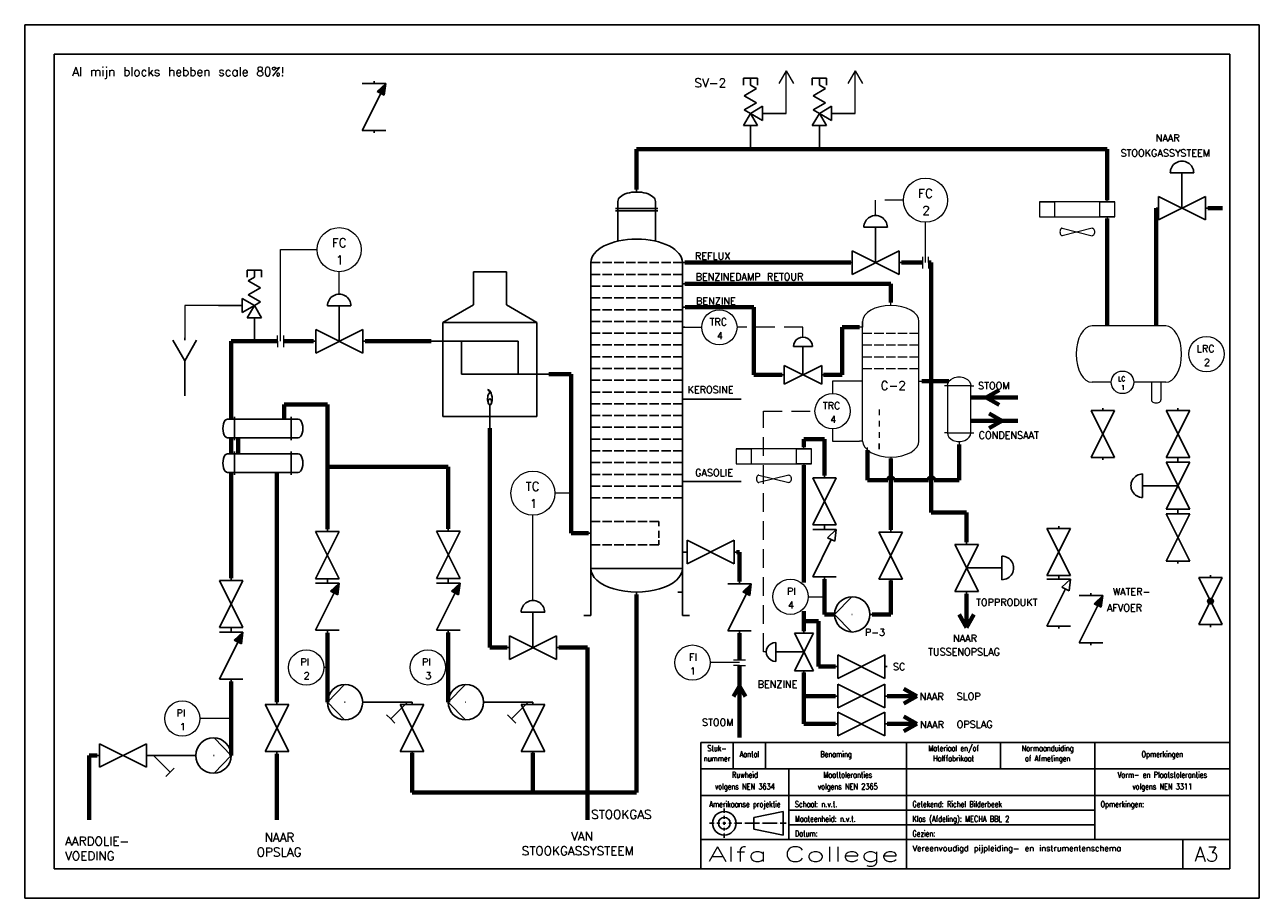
# Model space of a CAD drawing. Extents: x 0 to 420, y 0 to 297.
import ezdxf
from ezdxf.enums import TextEntityAlignment as Align

# ---------------------------------------------------------------- set-up
doc = ezdxf.new("R2010")
doc.units = 0
doc.header["$MEASUREMENT"] = 0
doc.linetypes.add('HIDDEN', pattern=[9.525, 6.35, -3.175])
doc.layers.get('0').update_dxf_attribs({"linetype": 'CONTINUOUS'})
for name, color, linetype in [('KADER25', 3, 'CONTINUOUS'), ('KADER50', 7, 'CONTINUOUS'), ('KADER70', 5, 'CONTINUOUS'), ('T25', 3, 'CONTINUOUS'), ('T70', 5, 'CONTINUOUS')]:
    doc.layers.add(name, color=color, linetype=linetype)
for name, color, linetype, lineweight in [('Omtrekslijn', 7, 'CONTINUOUS', 50), ('Proceslijn', 5, 'CONTINUOUS', 70), ('Stippellijn', 3, 'HIDDEN', 35), ('Tekst', 3, 'CONTINUOUS', 35)]:
    doc.layers.add(name, color=color, linetype=linetype, lineweight=lineweight)
doc.styles.add('KADER1', font='SIMPLEX.SHX', dxfattribs={"height": 5})
doc.styles.add('KADER2', font='SIMPLEX.shx', dxfattribs={"width": 0.7, "height": 2})
doc.styles.get("Standard").update_dxf_attribs({"font": 'TXT.shx', "height": 3})

# ---------------------------------------------------------------- blocks, each defined once
blk = doc.blocks.new('04_NenWarmtewisselaar')
at = {"layer": 'KADER25', "color": 0}
for p, q in [((-12, 8), (-15, 8)), ((-12, 8), (-12, 9)), ((12, 8), (-12, 8)), ((-12, 8), (-12, 0)), ((12, 8), (12, 9)), ((12, 0), (12, 8)), ((12, 8), (15, 8)), ((-12, 0), (-15, 0)), ((-12, 0), (12, 0)), ((-12, 0), (-12, -1)), ((12, 0), (12, 0)), ((12, 0), (15, 0)), ((12, 0), (12, -1))]:
    blk.add_line(p, q, dxfattribs=at)
for centre, major_axis in [((-15, 4), (0, 4)), ((15, 4), (0, -4))]:
    blk.add_ellipse(centre, major_axis=major_axis, ratio=0.5, start_param=0, end_param=3.141593, dxfattribs=at)
blk = doc.blocks.new('04_NenFornuis')
at = {"layer": 'KADER25', "color": 0}
for p, q in [((-7.01, 47.5), (-7.01, 61.5)), ((7.01, 61.5), (-7.01, 61.5)), ((7.01, 47.5), (7.01, 61.5)), ((-20, 40), (-7.01, 47.5)), ((20, 40), (7.01, 47.5)), ((-20, 0), (-20, 40)), ((-20, 40), (20, 40)), ((20, 40), (20, 0)), ((-20, 32), (-25, 32)), ((-20, 32), (12, 32)), ((-12, 18), (-12, 32)), ((12, 32), (12, 18)), ((12, 18), (-12, 18)), ((12, 18), (20, 18)), ((20, 18), (25, 18)), ((20, 0), (-20, 0)), ((0, 0), (0, 5)), ((0, 0), (0, -5))]:
    blk.add_line(p, q, dxfattribs=at)
for centre, major_axis, ratio, start_param, end_param in [((-0.49, 8.22), (0.49, -3.22), 0.442287, 0, 3.141593), ((-0.49, 9.47), (-0.49, 1.97), 0.356881, 4.885896, 6.283185), ((0, 7.5), (0, -2.5), 0.395368, 3.027106, 6.283185)]:
    blk.add_ellipse(centre, major_axis=major_axis, ratio=ratio, start_param=start_param, end_param=end_param, dxfattribs=at)
blk.add_ellipse((0, 6.25), major_axis=(0, -1.25), ratio=0.59927, dxfattribs=at)
blk = doc.blocks.new('04_KlepMetRegelaar')
at = {"layer": 'KADER25', "color": 0}
for p, q in [((11, 15), (6, 15)), ((11, 0), (11, 15)), ((11, 15), (16, 15)), ((1, 0), (0, 0)), ((1, 5), (1, 0)), ((1, -5), (21, 5)), ((21, -5), (1, 5)), ((1, 0), (1, -5)), ((21, 0), (21, 5)), ((22, 0), (21, 0)), ((21, 0), (21, -5))]:
    blk.add_line(p, q, dxfattribs=at)
blk.add_ellipse((11, 15), major_axis=(5, 0), ratio=1, start_param=0, end_param=3.141593, dxfattribs=at)
blk = doc.blocks.new('04_Klep')
at = {"layer": 'KADER25', "color": 0}
for p, q in [((1, 0), (0, 0)), ((1, 5), (1, 0)), ((1, -5), (21, 5)), ((21, -5), (1, 5)), ((1, 0), (1, -5)), ((21, 0), (21, 5)), ((22, 0), (21, 0)), ((21, 0), (21, -5))]:
    blk.add_line(p, q, dxfattribs=at)
blk = doc.blocks.new('04_Y_filter')
at = {"layer": 'KADER25', "color": 0}
for p, q in [((1, 0), (-1, 0)), ((19, 0), (1, 0)), ((1, 0), (8.07, -7.07)), ((8.07, -7.07), (6.3, -8.84)), ((8.07, -7.07), (9.84, -5.3))]:
    blk.add_line(p, q, dxfattribs=at)
blk = doc.blocks.new('04_NenPomp')
at = {"layer": 'KADER25', "color": 0}
for p, q in [((15, 0), (7.74, 7.5)), ((0, 0), (-1, 0)), ((7.5, 0), (7.74, 0)), ((7.74, 0), (7.5, 0)), ((7.5, 0), (7.5, 0)), ((7.5, 0), (7.5, 0)), ((7.74, -7.5), (15, 0)), ((15, 0), (15, 0))]:
    blk.add_line(p, q, dxfattribs=at)
blk.add_circle((7.5, 0), 7.5, dxfattribs=at)
blk = doc.blocks.new('04_Funnel')
at = {"layer": 'KADER25', "color": 0}
for p, q in [((0, -1), (0, 0)), ((0, -9.66), (-5, -1)), ((0, -9.66), (5, -1)), ((0, -9.66), (0, -24.66))]:
    blk.add_line(p, q, dxfattribs=at)
blk = doc.blocks.new('04_Kolom')
at = {"layer": 'KADER25', "color": 0}
for p, q in [((0, 170), (0, 171)), ((-8, 163), (-9, 163)), ((-8, 166), (-8, 149.12)), ((-8, 166), (-8, 163)), ((-8, 163), (8, 163)), ((-8, 163), (-8, 162)), ((8, 166), (8, 149.12)), ((8, 163), (9, 163)), ((-8, 162), (-9, 162)), ((-8, 162), (8, 162)), ((8, 162), (9, 162)), ((-19.5, 10), (-19.5, 140)), ((-19.5, 140), (-15.5, 140)), ((-14.5, 140), (-10.5, 140)), ((-9.5, 140), (-5.5, 140)), ((-4.5, 140), (-0.5, 140)), ((0.5, 140), (4.5, 140)), ((5.5, 140), (9.5, 140)), ((10.5, 140), (14.5, 140)), ((15.5, 140), (19.5, 140)), ((19.5, 10), (19.5, 140)), ((19.5, 140), (20.5, 140)), ((-19.5, 135), (-15.5, 135)), ((-14.5, 135), (-10.5, 135)), ((-9.5, 135), (-5.5, 135)), ((-4.5, 135), (-0.5, 135)), ((0.5, 135), (4.5, 135)), ((5.5, 135), (9.5, 135)), ((10.5, 135), (14.5, 135)), ((15.5, 135), (19.5, 135)), ((-19.5, 130), (-15.5, 130)), ((-14.5, 130), (-10.5, 130)), ((-9.5, 130), (-5.5, 130)), ((-4.5, 130), (-0.5, 130)), ((0.5, 130), (4.5, 130)), ((5.5, 130), (9.5, 130)), ((10.5, 130), (14.5, 130)), ((15.5, 130), (19.5, 130)), ((19.5, 130), (19.5, 131)), ((19.5, 131), (20.5, 131)), ((-19.5, 125), (-15.5, 125)), ((-14.5, 125), (-10.5, 125)), ((-9.5, 125), (-5.5, 125)), ((-4.5, 125), (-0.5, 125)), ((0.5, 125), (4.5, 125)), ((5.5, 125), (9.5, 125)), ((10.5, 125), (14.5, 125)), ((15.5, 125), (19.5, 125)), ((19.5, 120), (19.57, 121)), ((19.57, 121), (20.57, 121)), ((-19.5, 120), (-15.5, 120)), ((-14.5, 120), (-10.5, 120)), ((-9.5, 120), (-5.5, 120)), ((-4.5, 120), (-0.5, 120)), ((0.5, 120), (4.5, 120)), ((5.5, 120), (9.5, 120)), ((10.5, 120), (14.5, 120)), ((15.5, 120), (19.5, 120)), ((-19.5, 115), (-15.5, 115)), ((-14.5, 115), (-10.5, 115)), ((-9.5, 115), (-5.5, 115)), ((-4.5, 115), (-0.5, 115)), ((0.5, 115), (4.5, 115)), ((5.5, 115), (9.5, 115)), ((10.5, 115), (14.5, 115)), ((15.5, 115), (19.5, 115)), ((19.5, 110), (19.5, 112.5)), ((19.5, 112.5), (20.5, 112.5)), ((-19.5, 110), (-15.5, 110)), ((-19.5, 105), (-15.5, 105)), ((-14.5, 110), (-10.5, 110)), ((-14.5, 105), (-10.5, 105)), ((-9.5, 110), (-5.5, 110)), ((-9.5, 105), (-5.5, 105)), ((-4.5, 110), (-0.5, 110)), ((-4.5, 105), (-0.5, 105)), ((0.5, 110), (4.5, 110)), ((0.5, 105), (4.5, 105)), ((5.5, 110), (9.5, 110)), ((5.5, 105), (9.5, 105)), ((10.5, 110), (14.5, 110)), ((10.5, 105), (14.5, 105)), ((15.5, 110), (19.5, 110)), ((15.5, 105), (19.5, 105)), ((-19.5, 100), (-15.5, 100)), ((-14.5, 100), (-10.5, 100)), ((-9.5, 100), (-5.5, 100)), ((-4.5, 100), (-0.5, 100)), ((0.5, 100), (4.5, 100)), ((5.5, 100), (9.5, 100)), ((10.5, 100), (14.5, 100)), ((15.5, 100), (19.5, 100)), ((-19.5, 95), (-15.5, 95)), ((-14.5, 95), (-10.5, 95)), ((-9.5, 95), (-5.5, 95)), ((-4.5, 95), (-0.5, 95)), ((0.5, 95), (4.5, 95)), ((5.5, 95), (9.5, 95)), ((10.5, 95), (14.5, 95)), ((15.5, 95), (19.5, 95)), ((-19.5, 90), (-15.5, 90)), ((-14.5, 90), (-10.5, 90)), ((-9.5, 90), (-5.5, 90)), ((-4.5, 90), (-0.5, 90)), ((0.5, 90), (4.5, 90)), ((5.5, 90), (9.5, 90)), ((10.5, 90), (14.5, 90)), ((15.5, 90), (19.5, 90)), ((-19.5, 85), (-15.5, 85)), ((-14.5, 85), (-10.5, 85)), ((-9.5, 85), (-5.5, 85)), ((-4.5, 85), (-0.5, 85)), ((0.5, 85), (4.5, 85)), ((5.5, 85), (9.5, 85)), ((10.5, 85), (14.5, 85)), ((15.5, 85), (19.5, 85)), ((-19.5, 80), (-15.5, 80)), ((-14.5, 80), (-10.5, 80)), ((-9.5, 80), (-5.5, 80)), ((-4.5, 80), (-0.5, 80)), ((0.5, 80), (4.5, 80)), ((5.5, 80), (9.5, 80)), ((10.5, 80), (14.5, 80)), ((15.5, 80), (19.5, 80)), ((19.5, 80), (19.5, 82)), ((19.5, 82), (20.5, 82)), ((-19.5, 75), (-15.5, 75)), ((-14.5, 75), (-10.5, 75)), ((-9.5, 75), (-5.5, 75)), ((-4.5, 75), (-0.5, 75)), ((0.5, 75), (4.5, 75)), ((5.5, 75), (9.5, 75)), ((10.5, 75), (14.5, 75)), ((15.5, 75), (19.5, 75)), ((-19.5, 70), (-15.5, 70)), ((-14.5, 70), (-10.5, 70)), ((-9.5, 70), (-5.5, 70)), ((-4.5, 70), (-0.5, 70)), ((0.5, 70), (4.5, 70)), ((5.5, 70), (9.5, 70)), ((10.5, 70), (14.5, 70)), ((15.5, 70), (19.5, 70)), ((-19.5, 65), (-15.5, 65)), ((-14.5, 65), (-10.5, 65)), ((-9.5, 65), (-5.5, 65)), ((-4.5, 65), (-0.5, 65)), ((0.5, 65), (4.5, 65)), ((5.5, 65), (9.5, 65)), ((10.5, 65), (14.5, 65)), ((15.5, 65), (19.5, 65)), ((-19.5, 60), (-15.5, 60)), ((-14.5, 60), (-10.5, 60)), ((-9.5, 60), (-5.5, 60)), ((-4.5, 60), (-0.5, 60)), ((0.5, 60), (4.5, 60)), ((5.5, 60), (9.5, 60)), ((10.5, 60), (14.5, 60)), ((15.5, 60), (19.5, 60)), ((-19.5, 55), (-15.5, 55)), ((-14.5, 55), (-10.5, 55)), ((-9.5, 55), (-5.5, 55)), ((-4.5, 55), (-0.5, 55)), ((0.5, 55), (4.5, 55)), ((5.5, 55), (9.5, 55)), ((10.5, 55), (14.5, 55)), ((15.5, 55), (19.5, 55)), ((-19.5, 50), (-15.5, 50)), ((-14.5, 50), (-10.5, 50)), ((-9.5, 50), (-5.5, 50)), ((-4.5, 50), (-0.5, 50)), ((0.5, 50), (4.5, 50)), ((5.5, 50), (9.5, 50)), ((10.5, 50), (14.5, 50)), ((15.5, 50), (19.5, 50)), ((-19.5, 45), (-15.5, 45)), ((-14.5, 45), (-10.5, 45)), ((-9.5, 45), (-5.5, 45)), ((-4.5, 45), (-0.5, 45)), ((0.5, 45), (4.5, 45)), ((5.5, 45), (9.5, 45)), ((10.5, 45), (14.5, 45)), ((15.5, 45), (19.5, 45)), ((19.5, 45), (19.5, 47)), ((19.5, 47), (20.5, 47)), ((-19.5, 40), (-15.5, 40)), ((-19.5, 40), (-19.5, 25)), ((-14.5, 40), (-10.5, 40)), ((-9.5, 40), (-5.5, 40)), ((-4.5, 40), (-0.5, 40)), ((0.5, 40), (4.5, 40)), ((5.5, 40), (9.5, 40)), ((10.5, 40), (14.5, 40)), ((15.5, 40), (19.5, 40)), ((-19.5, 25), (-19.5, 30)), ((-19.5, 30), (-15.5, 30)), ((-14.5, 30), (-10.5, 30)), ((-9.5, 30), (-5.5, 30)), ((-4.5, 30), (-0.5, 30)), ((0.5, 30), (4.5, 30)), ((5.5, 30), (9.5, 30)), ((9.5, 30), (9.5, 28)), ((-19.5, 25), (-20.5, 25)), ((9.5, 23), (9.5, 26)), ((9.5, 20), (9.5, 22)), ((-19.5, 20), (-15.5, 20)), ((-14.5, 20), (-10.5, 20)), ((-9.5, 20), (-5.5, 20)), ((-4.5, 20), (-0.5, 20)), ((0.5, 20), (4.5, 20)), ((5.5, 20), (9.5, 20)), ((19.5, 10), (19.5, 17)), ((19.5, 17), (20.5, 17)), ((-19.5, 10), (19.5, 10)), ((-19.5, 10), (-19.5, -10)), ((19.5, 10), (19.5, -10)), ((0, 0), (0, -1)), ((19.5, 0), (17.5, 0)), ((-19.5, -10), (-22.5, -10)), ((19.5, -10), (22.5, -10))]:
    blk.add_line(p, q, dxfattribs=at)
for centre, major_axis, ratio, start_param, end_param in [((0, 166), (8, 0), 0.5, 0, 3.141593), ((0, 140), (-19.5, 0), 0.512821, 3.141593, 6.283185), ((0, 10), (-19.5, 0), 0.512821, 0, 3.141593)]:
    blk.add_ellipse(centre, major_axis=major_axis, ratio=ratio, start_param=start_param, end_param=end_param, dxfattribs=at)
blk = doc.blocks.new('04_Overdrukventiel_2')
at = {"color": 0}
for p, q in [((-3, 27.2), (-3, 30.2)), ((-3, 30.2), (0, 30.2)), ((-2.6, 25.7), (0, 27.2)), ((0, 27.2), (0, 30.2)), ((0, 30.2), (3, 30.2)), ((3, 30.2), (3, 27.2)), ((2.6, 22.7), (-2.6, 25.7)), ((-2.6, 19.7), (2.6, 22.7)), ((-5.2, 18.2), (0, 15.2)), ((-5.2, 12.2), (-5.2, 18.2)), ((2.6, 16.7), (-2.6, 19.7)), ((2.6, 16.7), (0, 15.2)), ((-15.2, 15.2), (-5.2, 15.2)), ((0, 15.2), (-5.2, 12.2)), ((-3, 10), (0, 15.2)), ((0, 15.2), (3, 10)), ((3, 10), (-3, 10)), ((0, 0), (0, 10))]:
    blk.add_line(p, q, dxfattribs=at)
blk = doc.blocks.new('04_Terugslagklep')
at = {"layer": 'KADER25', "color": 0}
for p, q in [((1, 0), (0, 0)), ((1, 5), (1, 0)), ((16.8, -2.9), (1, 5)), ((1, 0), (1, -5)), ((21, 0), (21, 5)), ((22, 0), (21, 0)), ((21, 0), (21, -5)), ((17.59, -1.34), (16.04, -4.39)), ((21, -5), (16.04, -4.39)), ((21, -5), (17.59, -1.34))]:
    blk.add_line(p, q, dxfattribs=at)
blk = doc.blocks.new('04_BenzineStripper2')
at = {"layer": 'Omtrekslijn', "linetype": 'ByBlock', "lineweight": 0}
for p, q in [((0, -1), (0, 0)), ((-9.6, -6.43), (-9.6, -8.43)), ((-9.6, -8.43), (-10.6, -8.43)), ((-9.6, -26.77), (-10.6, -26.77)), ((9.6, -26.77), (10.6, -26.77)), ((-3.96, -36.39), (-3.96, -38.31)), ((-3.96, -40.24), (-3.96, -42.17)), ((-3.96, -44.1), (-3.96, -46.02)), ((-9.6, -47.1), (-10.6, -47.1)), ((-7.91, -50.18), (-7.91, -49.33)), ((-3.96, -47.95), (-3.96, -49.88)), ((-3.96, -49.88), (-3.96, -47.95)), ((0, -52.53), (0, -53.53))]:
    blk.add_line(p, q, dxfattribs=at)
at = {"layer": 'Omtrekslijn', "color": 0, "linetype": 'ByBlock', "lineweight": 0}
for p, q in [((-9.6, -47.1), (-9.6, -6.43)), ((9.6, -47.1), (9.6, -6.43)), ((-9.6, -10.43), (-6.4, -10.43)), ((-5.6, -10.43), (-2.4, -10.43)), ((-1.6, -10.43), (1.6, -10.43)), ((2.4, -10.43), (5.6, -10.43)), ((6.4, -10.43), (9.6, -10.43)), ((-9.6, -14.43), (-6.4, -14.43)), ((-5.6, -14.43), (-2.4, -14.43)), ((-1.6, -14.43), (1.6, -14.43)), ((2.4, -14.43), (5.6, -14.43)), ((6.4, -14.43), (9.6, -14.43)), ((-9.6, -18.43), (-6.4, -18.43)), ((-5.6, -18.43), (-2.4, -18.43)), ((-1.6, -18.43), (1.6, -18.43)), ((2.4, -18.43), (5.6, -18.43)), ((6.4, -18.43), (9.6, -18.43)), ((-9.6, -22.43), (-6.4, -22.43)), ((-5.6, -22.43), (-2.4, -22.43)), ((-1.6, -22.43), (1.6, -22.43)), ((2.4, -22.43), (5.6, -22.43)), ((6.4, -22.43), (9.6, -22.43))]:
    blk.add_line(p, q, dxfattribs=at)
at = {"layer": 'Omtrekslijn', "linetype": 'ByBlock', "lineweight": 0}
for centre, major_axis in [((0, -6.43), (-9.6, 0)), ((0, -47.1), (9.6, 0))]:
    blk.add_ellipse(centre, major_axis=major_axis, ratio=0.565396, start_param=3.141593, end_param=6.283185, dxfattribs=at)
blk = doc.blocks.new('04_Ventilator2')
at = {"layer": 'Omtrekslijn', "color": 0, "linetype": 'ByBlock', "lineweight": 0}
for p, q in [((0, -0.512), (0, 0)), ((-23.04, -0.512), (-23.04, -5.632)), ((2.56, -0.512), (-23.04, -0.512)), ((-23.04, -0.512), (-17.92, -0.512)), ((-17.92, -0.512), (-17.92, -5.632)), ((-2.56, -5.632), (-2.56, -0.512)), ((-2.56, -0.512), (2.56, -0.512)), ((2.56, -0.512), (0, -0.512)), ((2.56, -5.632), (2.56, -0.512)), ((-23.04, -5.632), (2.56, -5.632)), ((2.56, -5.632), (-2.56, -5.632)), ((0, -5.632), (0, -6.144)), ((-15.36, -9.472), (-5.12, -12.032)), ((-5.12, -9.472), (-15.36, -12.032))]:
    blk.add_line(p, q, dxfattribs=at)
blk.add_ellipse((-15.36, -10.752), major_axis=(0, 1.28), ratio=0.585267, start_param=0, end_param=3.1415927, dxfattribs=at)
at = {"layer": 'Omtrekslijn', "color": 0, "linetype": 'ByBlock', "lineweight": 0, "extrusion": (0, 0, -1)}
blk.add_ellipse((-5.12, -10.752), major_axis=(0, 1.28), ratio=0.585267, start_param=0, end_param=3.1415927, dxfattribs=at)
blk = doc.blocks.new('04_Warmtewisselaar2')
at = {"layer": 'Omtrekslijn', "linetype": 'ByBlock', "lineweight": 0}
for p, q in [((-4, 20), (-5, 20)), ((4, 20), (-4, 20)), ((-4, 20), (-4, 4)), ((4, 4), (4, 20)), ((4, 20), (5, 20)), ((-4, 4), (-5, 4)), ((-4, 4), (4, 4)), ((0, 1), (0, 0)), ((4, 4), (5, 4))]:
    blk.add_line(p, q, dxfattribs=at)
at = {"layer": 'Omtrekslijn', "linetype": 'ByBlock', "lineweight": 0, "extrusion": (0, 0, -1)}
blk.add_ellipse((0, 20), major_axis=(-4, 0), ratio=0.750206, start_param=0, end_param=3.141593, dxfattribs=at)
at = {"layer": 'Omtrekslijn', "linetype": 'ByBlock', "lineweight": 0}
blk.add_ellipse((0, 4), major_axis=(-4, 0), ratio=0.750206, start_param=0, end_param=3.141593, dxfattribs=at)
blk = doc.blocks.new('04_Terugslagklep2')
at = {"layer": 'Omtrekslijn', "lineweight": -2}
blk.add_hatch(color=256, dxfattribs=at).paths.add_polyline_path([(16.04, -4.39), (21, -5), (17.59, -1.34)])
at = {"layer": 'KADER25', "color": 0}
for p, q in [((1, 0), (0, 0)), ((1, 5), (1, 0)), ((16.8, -2.9), (1, 5)), ((1, 0), (1, -5)), ((21, 0), (21, 5)), ((22, 0), (21, 0)), ((21, 0), (21, -5)), ((17.59, -1.34), (16.04, -4.39)), ((21, -5), (16.04, -4.39)), ((21, -5), (17.59, -1.34))]:
    blk.add_line(p, q, dxfattribs=at)

msp = doc.modelspace()

# ---------------------------------------------------------------- hatches: boundary and pattern name
at = {"layer": 'Proceslijn'}
h = msp.add_hatch(color=0, dxfattribs=at)
edge = h.paths.add_edge_path()
edge.add_arc((403.41, 101.03), 1, 0, 360)

# ---------------------------------------------------------------- linework, layer by layer
for p, q in [((224.58, 169.72), (243.79, 169.72)), ((71.42, 156.53), (72.62, 156.53)), ((224.58, 141.72), (243.79, 141.72))]:
    msp.add_line(p, q)
at = {"layer": 'KADER25'}
for p, q in [((0, 0), (0, 297)), ((0, 297), (420, 297)), ((420, 297), (420, 0)), ((238, 29), (238, 30.5)), ((258, 29.5), (248, 27.5)), ((258, 25.5), (258, 29.5)), ((260, 30), (364, 30)), ((234.5, 25.5), (233, 25.5)), ((234.97, 25.5), (234.97, 25.5)), ((235, 25.5), (235, 25.5)), ((236.5, 25.5), (235.5, 25.5)), ((237, 25.5), (237, 25.5)), ((238, 25.5), (237.5, 25.5)), ((238, 28.5), (238, 28.5)), ((238, 27), (238, 28)), ((238, 26.5), (238, 26.5)), ((238, 25), (238, 26)), ((238, 25.5), (238.5, 25.5)), ((239, 25.5), (239, 25.5)), ((239.5, 25.5), (240.5, 25.5)), ((241, 25.5), (241, 25.5)), ((241.5, 25.5), (244, 25.5)), ((244.5, 25.5), (244.5, 25.5)), ((245, 25.5), (250, 25.5)), ((247, 25.5), (247, 25.5)), ((248, 27.5), (248, 25.5)), ((248, 23.5), (248, 25.5)), ((250.5, 25.5), (250.5, 25.5)), ((250.5, 25.5), (250.5, 25.5)), ((251, 25.5), (256, 25.5)), ((256.5, 25.5), (256.5, 25.5)), ((257, 25.5), (259, 25.5)), ((258, 25.5), (258, 21.5)), ((238, 24.5), (238, 24.5)), ((238, 24), (238, 23)), ((238, 22.5), (238, 22.5)), ((238, 22), (238, 20.5)), ((258, 21.5), (248, 23.5)), ((260, 25), (364, 25)), ((420, 0), (0, 0))]:
    msp.add_line(p, q, dxfattribs=at)
for radius in [4, 2]:
    msp.add_circle((238, 25.5), radius, dxfattribs=at)
at = {"layer": 'KADER50'}
for p, q in [((230, 10), (230, 53)), ((230, 53), (410, 53)), ((241, 53), (241, 44)), ((252, 53), (252, 44)), ((300, 53), (300, 20)), ((332, 53), (332, 44)), ((364, 53), (364, 20)), ((230, 44), (410, 44)), ((260, 44), (260, 20)), ((230, 35), (410, 35)), ((230, 20), (410, 20)), ((300, 10), (300, 20)), ((394, 10), (394, 20))]:
    msp.add_line(p, q, dxfattribs=at)
at = {"layer": 'KADER70'}
for p, q in [((10, 10), (10, 287)), ((10, 287), (410, 287)), ((410, 287), (410, 10)), ((410, 53), (410, 10)), ((410, 10), (10, 10))]:
    msp.add_line(p, q, dxfattribs=at)
at = {"layer": 'Omtrekslijn', "lineweight": 0}
for p, q in [((305.42, 218.12), (305.42, 214.12)), ((307.42, 216.12), (307.42, 218.12)), ((307.42, 216.12), (307.42, 214.12)), ((86.05, 189.38), (86.05, 191.38)), ((86.05, 189.38), (86.05, 187.38)), ((88.05, 191.38), (88.05, 187.38)), ((284.02, 175.78), (274.85, 175.78)), ((274.85, 175.78), (274.85, 171.62)), ((388.15, 175.42), (377.33, 175.42)), ((383.28, 175.42), (383.28, 169.42)), ((386.53, 175.42), (386.53, 169.42)), ((274.85, 159.62), (274.85, 155.45)), ((274.85, 155.45), (284.02, 155.45)), ((241.18, 81.12), (245.18, 81.12)), ((102.98, 78.46), (101.78, 78.46)), ((144.1, 78.51), (143.16, 78.51)), ((243.18, 79.12), (241.18, 79.12)), ((243.18, 79.12), (245.18, 79.12))]:
    msp.add_line(p, q, dxfattribs=at)
at = {"layer": 'Omtrekslijn', "color": 0, "lineweight": 0}
for p, q in [((388.15, 194.62), (363.15, 194.62)), ((369.65, 175.42), (363.15, 175.42))]:
    msp.add_line(p, q, dxfattribs=at)
at = {"layer": 'Omtrekslijn', "lineweight": 0}
for centre, radius in [((306.42, 237.32), 7.5), ((107, 220.53), 7.5), ((236.32, 194.12), 6), ((402.03, 185.02), 6), ((373.49, 175.42), 3.84), ((274.85, 165.62), 6), ((172.9, 137.7), 7.5), ((260.5, 102.53), 6), ((403.41, 101.03), 1), ((95.78, 78.46), 6), ((137.16, 78.51), 6), ((227.18, 80.12), 6), ((53.63, 61.11), 6)]:
    msp.add_circle(centre, radius, dxfattribs=at)
for centre, major_axis, ratio, start_param, end_param in [((363.15, 185.02), (0, -9.6), 0.565396, 3.141593, 6.283185), ((388.15, 185.02), (0, 9.6), 0.565396, 3.141593, 6.283185), ((384.9, 169.42), (-1.62, 0), 0.615385, 0, 3.141593)]:
    msp.add_ellipse(centre, major_axis=major_axis, ratio=ratio, start_param=start_param, end_param=end_param, dxfattribs=at)
at = {"layer": 'Proceslijn', "lineweight": 0}
for p, q in [((259.04, 281.35), (256.54, 277.02)), ((259.04, 266.86), (259.04, 281.35)), ((259.04, 281.35), (261.54, 277.02)), ((282.49, 281.35), (279.99, 277.02)), ((282.49, 266.86), (282.49, 281.35)), ((282.49, 281.35), (284.99, 277.02)), ((306.42, 216.12), (306.42, 229.82)), ((87.05, 189.38), (87.05, 220.53)), ((87.05, 220.53), (99.5, 220.53)), ((107, 205.38), (107, 213.03)), ((65.98, 201.53), (54.45, 201.53)), ((54.45, 201.53), (54.45, 190.5)), ((185.9, 137.7), (180.4, 137.7)), ((172.9, 101.23), (172.9, 130.2)), ((266.5, 102.53), (272.08, 102.53)), ((243.18, 80.12), (233.18, 80.12)), ((70.22, 61.11), (59.63, 61.11))]:
    msp.add_line(p, q, dxfattribs=at)
at = {"layer": 'Proceslijn'}
for p, q in [((246.88, 254.7), (208.18, 254.7)), ((208.18, 254.7), (208.18, 240.92)), ((246.88, 254.7), (270.34, 254.7)), ((270.34, 254.7), (368.29, 254.7)), ((368.29, 254.7), (368.29, 237.3)), ((368.29, 231.16), (368.29, 194.62)), ((384.9, 194.62), (384.9, 234.62)), ((402.5, 234.62), (407.5, 234.62)), ((224.58, 216.12), (281.07, 216.12)), ((270.52, 216.12), (280.67, 216.12)), ((298.27, 216.12), (305.42, 216.12)), ((308.42, 216.12), (307.42, 216.12)), ((308.42, 216.12), (308.42, 131.12)), ((224.58, 208.92), (294.62, 208.92)), ((294.62, 208.92), (294.62, 202.55)), ((224.63, 200.92), (248.1, 200.92)), ((248.1, 200.92), (248.1, 177.98)), ((284.02, 194.12), (278.12, 194.12)), ((278.12, 194.12), (278.12, 177.98)), ((70.22, 162.93), (70.22, 189.38)), ((70.22, 189.38), (86.05, 189.38)), ((88.05, 189.38), (98.2, 189.38)), ((115.8, 189.38), (138.25, 189.38)), ((185.9, 178.18), (178.25, 178.18)), ((185.9, 124.12), (185.9, 178.18)), ((248.1, 177.98), (257.72, 177.98)), ((278.12, 177.98), (271.8, 177.98)), ((305.22, 175.78), (314.42, 175.78)), ((327.13, 170.28), (331.46, 172.78)), ((321.88, 170.28), (337.88, 170.28)), ((321.88, 170.28), (332.38, 170.28)), ((332.38, 170.28), (327.13, 170.28)), ((327.13, 170.28), (331.46, 167.78)), ((88.22, 162.93), (88.22, 167.86)), ((88.22, 167.86), (102.98, 167.86)), ((102.98, 167.86), (102.98, 125.45)), ((332.38, 162.28), (328.05, 164.78)), ((158.25, 159.78), (158.25, 85.23)), ((321.88, 162.28), (337.88, 162.28)), ((332.38, 162.28), (327.13, 162.28)), ((327.13, 162.28), (329.76, 162.28)), ((332.38, 162.28), (328.05, 159.78)), ((70.22, 156.53), (70.22, 151.15)), ((72.62, 156.53), (72.62, 151.15)), ((265.09, 153.37), (265.09, 156.1)), ((265.09, 156.1), (272.08, 156.1)), ((272.08, 156.1), (272.08, 143.73)), ((286.71, 152.37), (286.71, 142.18)), ((317.88, 142.18), (317.88, 154.28)), ((265.09, 147.23), (265.09, 107.4)), ((294.62, 149.52), (294.62, 125.28)), ((70.22, 108.89), (70.22, 144.75)), ((85.82, 144.75), (85.82, 66.67)), ((102.98, 146.65), (144.1, 146.65)), ((144.1, 146.65), (144.1, 125.57)), ((286.71, 142.18), (293.62, 142.18)), ((295.62, 142.18), (307.42, 142.18)), ((309.42, 142.18), (317.88, 142.18)), ((308.42, 131.12), (320.42, 131.12)), ((320.42, 131.12), (320.42, 121.12)), ((191.78, 124.12), (185.9, 124.12)), ((242.18, 117.72), (243.18, 117.72)), ((243.18, 117.72), (243.18, 107.72)), ((272.08, 108.53), (272.08, 96.53)), ((294.62, 96.53), (294.62, 108.08)), ((208.18, 35.99), (208.18, 103.32)), ((320.42, 103.52), (320.42, 92.12)), ((265.09, 97.67), (265.09, 90.79)), ((265.09, 94.23), (270.09, 94.23)), ((270.09, 94.23), (270.09, 78.75)), ((272.08, 96.53), (275.53, 96.53)), ((294.62, 96.53), (288.33, 96.53)), ((320.42, 92.12), (317.92, 96.45)), ((320.42, 92.12), (322.92, 96.45)), ((102.98, 90.25), (102.98, 66.66)), ((144.1, 66.66), (144.1, 90.37)), ((243.18, 90.12), (243.18, 81.12)), ((158.25, 85.23), (164.1, 85.23)), ((181.7, 85.23), (191.42, 85.23)), ((191.42, 85.23), (191.42, 26.71)), ((243.18, 79.12), (243.18, 72.12)), ((265.09, 76.71), (265.09, 59.28)), ((270.09, 78.75), (275.85, 78.75)), ((70.22, 48.53), (70.22, 73.69)), ((243.18, 72.12), (241.18, 68.66)), ((243.18, 72.12), (243.18, 54.65)), ((243.18, 72.12), (245.18, 68.66)), ((275.85, 68.76), (265.09, 68.76)), ((293.45, 68.76), (303.45, 68.76)), ((303.45, 68.76), (299.12, 71.26)), ((303.45, 68.76), (299.12, 66.26)), ((275.85, 59.28), (265.09, 59.28)), ((293.45, 59.28), (303.45, 59.28)), ((303.45, 59.28), (299.12, 61.78)), ((303.45, 59.28), (299.12, 56.78)), ((24.62, 48.53), (21.95, 48.53)), ((21.95, 48.53), (21.95, 26.71)), ((85.82, 49.07), (85.82, 26.71)), ((131.78, 49.46), (131.78, 35.99)), ((172.9, 49.46), (172.9, 35.99)), ((131.78, 35.99), (208.18, 35.99))]:
    msp.add_line(p, q, dxfattribs=at)
for centre in [(294.62, 142.18), (308.42, 142.18)]:
    msp.add_ellipse(centre, major_axis=(-1, 0), ratio=1, start_param=3.141593, end_param=6.283185, dxfattribs=at)
at = {"layer": 'Stippellijn', "lineweight": 0}
for p, q in [((289.47, 232.12), (289.47, 237.32)), ((298.92, 237.32), (289.47, 237.32)), ((224.58, 194.12), (230.32, 194.12)), ((264.76, 194.12), (242.32, 194.12)), ((264.76, 190.78), (264.76, 194.12)), ((251.29, 83.75), (251.29, 165.62)), ((251.29, 165.62), (268.85, 165.62)), ((252.29, 83.75), (251.29, 83.75))]:
    msp.add_line(p, q, dxfattribs=at)

# ---------------------------------------------------------------- block references
for name, p, xscale, yscale, zscale in [('04_Overdrukventiel_2', (246.88, 254.7), -0.8, 0.8, 0.8), ('04_Overdrukventiel_2', (270.34, 254.7), -0.8, 0.8, 0.8), ('04_Overdrukventiel_2', (78.13, 189.38), 0.8, 0.8, 0.8), ('04_KlepMetRegelaar', (257.72, 177.98), 0.6400000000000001, 0.6400000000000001, 0.6400000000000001)]:
    msp.add_blockref(name, p, dxfattribs=dict(xscale=xscale, yscale=yscale, zscale=zscale))
at = {"layer": 'Omtrekslijn', "lineweight": -2, "xscale": 0.8, "yscale": 0.8, "zscale": 0.8, "rotation": 90}
for p in [(118.83, 260.22), (102.98, 90.37), (144.1, 90.37), (243.18, 90.12), (362.74, 86.09), (70.22, 73.69)]:
    msp.add_blockref('04_Terugslagklep2', p, dxfattribs=at)
at = {"layer": 'Omtrekslijn', "xscale": 0.8, "yscale": 0.8, "zscale": 0.8}
for name, p in [('04_KlepMetRegelaar', (384.9, 234.62)), ('04_Kolom', (208.18, 104.12)), ('04_KlepMetRegelaar', (280.67, 216.12)), ('04_NenFornuis', (158.25, 163.78)), ('04_KlepMetRegelaar', (98.2, 189.38)), ('04_Funnel', (54.45, 190.5)), ('04_NenWarmtewisselaar', (81.02, 156.53)), ('04_NenWarmtewisselaar', (81.02, 144.75)), ('04_Klep', (224.58, 117.72)), ('04_KlepMetRegelaar', (164.1, 85.23)), ('04_Klep', (275.85, 78.75)), ('04_Klep', (275.85, 68.76)), ('04_Klep', (275.85, 59.28)), ('04_Klep', (24.62, 48.53)), ('04_NenPomp', (58.22, 48.53))]:
    msp.add_blockref(name, p, dxfattribs=at)
at = {"layer": 'Omtrekslijn', "lineweight": -2}
for name, p in [('04_Ventilator2', (368.29, 237.3)), ('04_BenzineStripper2', (294.62, 202.55)), ('04_Warmtewisselaar2', (317.88, 154.28)), ('04_Ventilator2', (265.09, 153.37))]:
    msp.add_blockref(name, p, dxfattribs=at)
at = {"layer": 'Omtrekslijn'}
for name, p, xscale, yscale, zscale, rotation in [('04_Klep', (366.77, 149.07), 0.8, 0.8, 0.8, 90), ('04_Klep', (392.32, 149.07), 0.8, 0.8, 0.8, 90), ('04_KlepMetRegelaar', (392.32, 149.07), -0.8, 0.8, 0.8, 90), ('04_Klep', (272.08, 143.73), -0.8, 0.8, 0.8, 90), ('04_Klep', (392.32, 113.87), 0.8, 0.8, 0.8, 90), ('04_Terugslagklep', (272.08, 108.53), 0.8, 0.8, 0.8, 90), ('04_Klep', (351.76, 108.92), 0.8, 0.8, 0.8, 90), ('04_Klep', (102.98, 107.85), 0.8, 0.8, 0.8, 90), ('04_Klep', (144.1, 107.97), 0.8, 0.8, 0.8, 90), ('04_Klep', (294.62, 107.68), 0.8, 0.8, 0.8, 90), ('04_KlepMetRegelaar', (320.42, 121.12), 0.8, 0.8, 0.8, 270), ('04_Terugslagklep', (351.76, 91.72), 0.8, 0.8, 0.8, 90), ('04_Klep', (403.41, 92.23), 0.8, 0.8, 0.8, 90), ('04_Klep', (70.22, 91.29), 0.8, 0.8, 0.8, 90), ('04_NenPomp', (287.53, 96.53), 0.8, 0.8, 0.8, 180), ('04_KlepMetRegelaar', (265.09, 90.79), -0.6400000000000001, 0.6400000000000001, 0.6400000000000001, 90), ('04_NenPomp', (114.98, 66.66), 0.8, 0.8, 0.8, 180), ('04_NenPomp', (156.1, 66.66), 0.8, 0.8, 0.8, 180), ('04_Klep', (85.82, 49.07), 0.8, 0.8, 0.8, 90), ('04_Klep', (131.78, 49.06), 0.8, 0.8, 0.8, 90), ('04_Klep', (172.9, 49.06), 0.8, 0.8, 0.8, 90)]:
    msp.add_blockref(name, p, dxfattribs=dict(at, xscale=xscale, yscale=yscale, zscale=zscale, rotation=rotation))
at = {"layer": 'Proceslijn', "yscale": 0.8, "zscale": 0.8}
for p, xscale in [((130.98, 66.66), -0.8), ((172.1, 66.66), -0.8), ((43.02, 48.53), 0.8)]:
    msp.add_blockref('04_Y_filter', p, dxfattribs=dict(at, xscale=xscale))

# ---------------------------------------------------------------- texts
at = {"layer": 'KADER25'}
msp.add_text('Al mijn blocks hebben scale 80%%%!', height=3, dxfattribs=at).set_placement((16.19, 279.55))
at = {"layer": 'Omtrekslijn', "lineweight": 0}
msp.add_text('C-2', height=3, dxfattribs=at).set_placement((291.16, 172.81))
at = {"layer": 'T25', "style": 'KADER2', "width": 0.7}
for s, p in [('Stuk-', (235.5, 50)), ('Materiaal en/of', (316, 50)), ('Normaanduiding', (348, 50)), ('nummer', (235.5, 46.57)), ('Aantal', (246.5, 48)), ('Benaming', (276, 48)), ('Halffabrikaat', (316, 46.57)), ('of Afmetingen', (348, 46.57)), ('Opmerkingen', (387, 48)), ('Ruwheid', (245, 41)), ('Maattoleranties', (280, 41)), ('Vorm- en Plaatstoleranties', (387, 41)), ('volgens NEN 3634', (245, 37)), ('volgens NEN 2365', (280, 37)), ('volgens NEN 3311', (387, 37)), ('Amerikaanse projektie', (245, 31))]:
    msp.add_text(s, height=2, dxfattribs=at).set_placement(p, align=Align.CENTER)
for s, p in [('Schaal: n.v.t.', (262, 31)), ('Getekend: Richel Bilderbeek', (302, 31)), ('Opmerkingen:', (366, 31)), ('Maateenheid: n.v.t.', (262, 26)), ('Klas (Afdeling): MECHA BBL 2', (302, 26)), ('Datum:', (262, 21)), ('Gezien:', (302, 21))]:
    msp.add_text(s, height=2, dxfattribs=at).set_placement(p)
at = {"layer": 'T25'}
msp.add_text('Vereenvoudigd pijpleiding- en instrumentenschema', height=2, dxfattribs=at).set_placement((302, 16))
at = {"layer": 'T70', "style": 'KADER1', "width": 1.475676}
msp.add_text('Alfa College', height=5, dxfattribs=at).set_placement((232.5, 12.5), (297.5, 12.5), align=Align.FIT)
at = {"layer": 'T70'}
msp.add_text('A3', height=5, dxfattribs=at).set_placement((402, 15), align=Align.MIDDLE)
at = {"layer": 'Tekst', "lineweight": 0}
for s, height, p in [('SV-2', 3, (227.83, 275.71)), ('NAAR', 2.4, (384.77, 257.26)), ('STOOKGASSYSTEEM', 2.4, (372.79, 252.16)), ('FC', 3, (303.93, 238.14)), (' 2', 3, (302.68, 232.32)), ('FC', 3, (104.51, 221.35)), (' 1', 3, (103.25, 215.53)), ('REFLUX', 2.4, (228.01, 217.19)), ('BENZINEDAMP RETOUR', 2.4, (228.22, 210.09)), ('BENZINE', 2.4, (228.39, 201.91)), ('TRC', 2.4, (233, 194.78)), (' 4', 2.4, (233.33, 190.12)), ('LRC', 2.4, (398.71, 185.68)), (' 2', 2.4, (399.03, 181.02)), (' LC', 1.536, (370.57, 175.84)), ('KEROSINE', 2.4, (225.51, 171.7)), ('STOOM', 2.4, (324.34, 173.09)), (' 1', 1.536, (371.58, 172.86)), ('TRC', 2.4, (271.53, 166.28)), (' 4', 2.4, (271.85, 161.62)), ('CONDENSAAT', 2.4, (324.54, 156.25)), ('GASOLIE', 2.4, (228.08, 143.49)), ('TC', 3, (170.41, 138.53)), (' 1', 3, (169.15, 132.7)), (' PI', 2.4, (257.18, 103.19)), ('WATER-', 2.4, (370.19, 103.05)), (' 4', 2.4, (257.5, 98.53)), ('TOPPRODUKT', 2.4, (323.64, 99.44)), ('AFVOER', 2.4, (368.17, 97.55)), ('P-3', 2.4, (285.82, 89.26)), ('NAAR', 2.4, (315.81, 87.22)), ('TUSSENOPSLAG', 2.4, (307.31, 82.59)), ('PI', 2.4, (93.79, 79.12)), ('PI', 2.4, (135.17, 79.17)), (' FI', 2.4, (223.86, 80.78)), ('SC', 2.4, (295.38, 77.53)), (' 2', 2.4, (92.79, 74.46)), (' 3', 2.4, (134.17, 74.51)), (' 1', 2.4, (224.18, 76.12)), ('BENZINE', 2.4, (249.35, 71.59)), ('NAAR', 2.4, (304.5, 67.4)), ('SLOP', 2.4, (317.01, 67.45)), ('PI', 2.4, (51.64, 61.77)), (' 1', 2.4, (50.63, 57.11)), ('STOOM', 2.4, (230.41, 58.64)), ('NAAR', 2.4, (304.59, 57.87)), ('OPSLAG', 2.4, (317.07, 57.96)), ('STOOKGAS', 3, (192.71, 27)), (' NAAR ', 3, (78.92, 19.21)), ('VAN', 3, (185.84, 19.63)), ('AARDOLIE-', 3, (13.73, 17.92)), ('OPSLAG', 3, (78.92, 14.21)), ('STOOKGASSYSTEEM', 3, (169.1, 14.63)), ('VOEDING', 3, (13.73, 12.92))]:
    msp.add_text(s, height=height, dxfattribs=at).set_placement(p)

doc.saveas('drawing.dxf')
